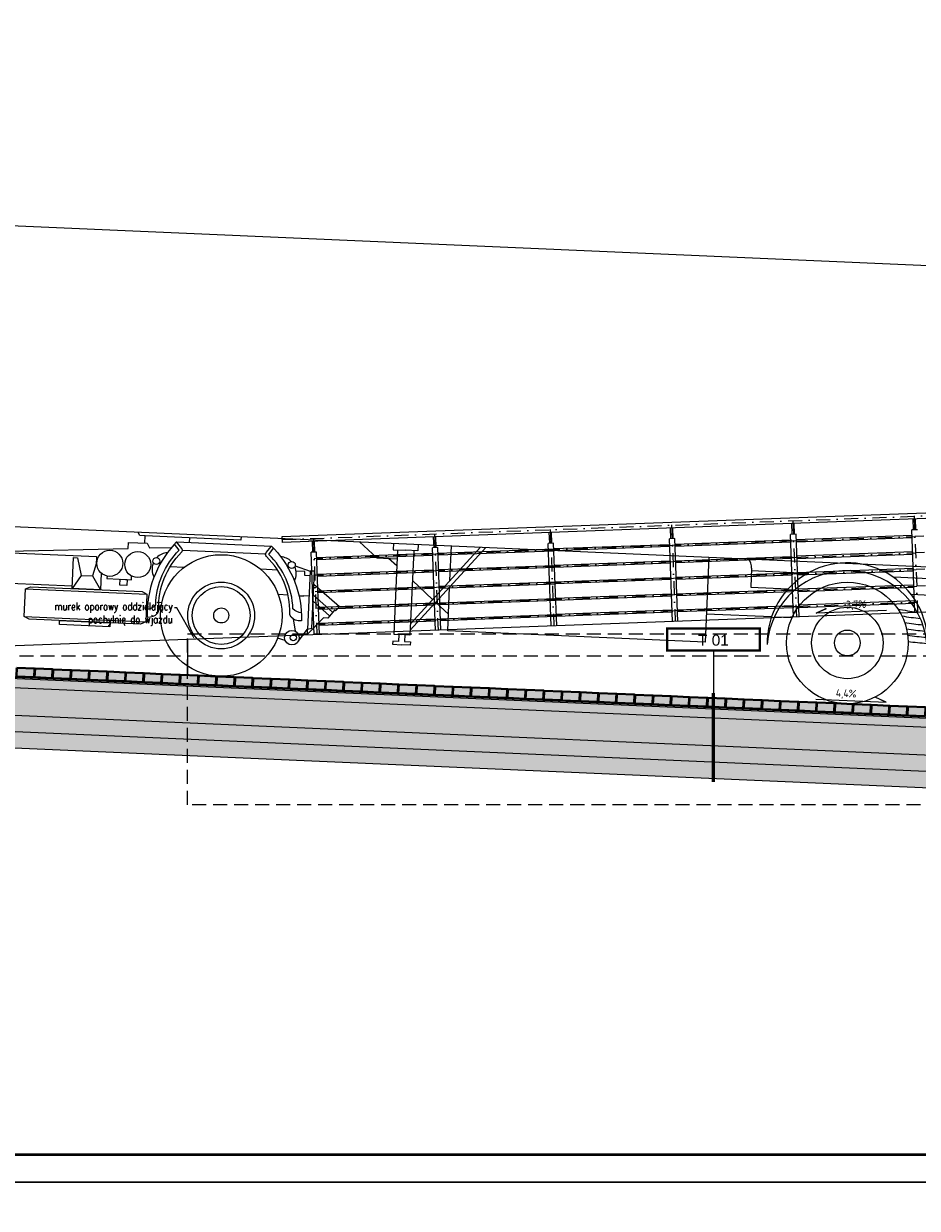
# Model space of a CAD drawing. Header units: millimetres. Extents: x 16720 to 74016, y 25810 to 81213.
# Tile 151 of 256: x 30939 to 31749, y 41712 to 42786. Entities that reach past the tile are written whole.
import ezdxf
from ezdxf import colors
from ezdxf.entities.mleader import LeaderData, LeaderLine
from ezdxf.enums import TextEntityAlignment as Align
from ezdxf.math import Vec2, Vec3

# ---------------------------------------------------------------- set-up
doc = ezdxf.new("R2010")
doc.units = ezdxf.units.MM
for name, pattern in [('2', [1, 0.5, -0.5]), ('DASHDOTX2', [50.8, 25.4, -12.7, 0, -12.7]), ('DASHED2', [9.525, 6.35, -3.175]), ('HIDDENX2', [19.05, 12.7, -6.35])]:
    doc.linetypes.add(name, pattern=pattern)
for name, color, linetype, lineweight in [('_GRUBE', 7, 'Continuous', 40), ('_HATCH', 157, 'Continuous', 5), ('_IZOLACJA', 40, 'DASHED2', 9), ('_IZOLACJA obrys', 30, 'Continuous', 5), ('_L OPISY', 110, 'Continuous', 9), ('_OPISY', 110, 'Continuous', 9), ('_OŚ', 165, 'DASHDOTX2', 9), ('_PRZERYWANE', 252, 'HIDDENX2', 9), ('_RAMKA', 212, 'Continuous', 9), ('_WIDOKOWE', 252, 'Continuous', 9), ('_WYMIAR', 151, 'Continuous', 9), ('_WYPOSAŻENIE', 157, 'Continuous', 5), ('_ZIEMIA', 98, 'Continuous', 35), ('_ŚREDNIE', 90, 'Continuous', 25)]:
    doc.layers.add(name, color=color, linetype=linetype, lineweight=lineweight)
doc.styles.add('_PRZEKRÓJ 12', font='ARIALNB.TTF', dxfattribs={"height": 12})
doc.styles.add('ISO', font='isocp.shx')
doc.styles.add('POL', font='arial.ttf', dxfattribs={"height": 10})
doc.styles.add('ROMANS', font='romans.shx', dxfattribs={"width": 0.8, "height": 17})

# ---------------------------------------------------------------- blocks, each defined once
blk = doc.blocks.new('tir z naczepą bok')
at = {"layer": '_WYPOSAŻENIE'}
for p, q in [((110.9, 400), (1472.9, 400)), ((110.9, 127.3), (1472.9, 127.3)), ((455.7, 113.4), (439.4, 127.3)), ((470.4, 127.3), (470.4, 121.5)), ((470.4, 121.5), (481.5, 121.5)), ((474.2, 121.5), (474.2, 44.9)), ((492.7, 121.5), (481.5, 121.5)), ((488.9, 55.1), (549.2, 127.3)), ((488.9, 49.2), (554.1, 127.3)), ((488.9, 121.5), (488.9, 44.9)), ((492.7, 127.3), (492.7, 121.5)), ((522.9, 95.8), (522.9, 127.3)), ((756.5, 127.3), (756.5, 50.2)), ((795.6, 118.9), (795.6, 101.7)), ((455.7, 113.4), (474.2, 113.4)), ((474.2, 106.9), (466.5, 113.4)), ((846.3, 116.5), (795.6, 116.5)), ((1001.8, 116.5), (924.4, 116.5)), ((281.3, 96.9), (268.9, 97.1)), ((366.6, 98.3), (351.1, 98.6)), ((795.6, 101.7), (829.5, 101.7)), ((941.2, 101.7), (985, 101.7)), ((508, 78), (488.9, 94.3)), ((522.9, 50.2), (522.9, 89.9)), ((377, 76.2), (368.1, 76.4)), ((386.8, 76.1), (391.1, 76.1)), ((396, 76.1), (391.1, 76.1)), ((522.9, 65.2), (510.9, 75.5)), ((815.6, 75.7), (756.5, 75.7)), ((834.2, 75.7), (818.2, 75.7)), ((138.9, 71.3), (249.1, 71.3)), ((138.9, 46.4), (249.1, 46.4)), ((387.9, 34.6), (396, 46.1)), ((474.2, 44.9), (481.5, 44.9)), ((478.9, 44.9), (478.9, 38.7)), ((488.9, 44.9), (481.5, 44.9)), ((484.2, 44.9), (484.2, 38.7)), ((756.5, 50.2), (522.9, 50.2)), ((376.2, 34.9), (369.2, 36.8)), ((473.5, 38.7), (473.5, 35.8)), ((478.9, 38.7), (473.5, 38.7)), ((473.5, 35.8), (481.5, 35.8)), ((489.6, 35.8), (481.5, 35.8)), ((484.2, 38.7), (489.6, 38.7)), ((489.6, 38.7), (489.6, 35.8))]:
    blk.add_line(p, q, dxfattribs=at)
for points in [[(46.7, 129.8), (50.9, 122.4), (73.9, 118.7), (75.6, 115.8), (122, 115.8), (122, 104.8), (230.2, 112.1), (230.2, 117.5), (247.2, 117.5), (249.6, 113.4), (269.5, 114.7)], [(245.2, 117.5), (245.2, 124.2), (240.4, 124.2), (238.8, 127), (238.8, 127.3)], [(332, 127.3), (332, 124.2), (245.2, 124.2)], [(273.8, 120), (359.9, 120)], [(285.3, 124.2), (285.3, 120)], [(276.6, 112.6), (272, 117.8)], [(279.5, 112.8), (355, 112.8)], [(357.8, 112.3), (361.9, 118)], [(181.1, 75.7), (124.8, 75.7), (124.8, 103.4), (201.8, 103.4), (201.8, 95.8)], [(206.9, 88.6), (206.9, 73.6), (181.1, 73.6), (181.1, 101.6), (184.6, 101.6)], [(184.6, 101.6), (188.8, 85.8), (181.1, 73.6)], [(202.3, 97.7), (199.1, 85.8), (206.9, 73.6)], [(382.2, 103), (395.9, 98.9)], [(395.9, 94.5), (391.2, 94.5), (391.2, 98.2), (383.2, 98.2)], [(399.8, 87), (423.8, 67.9), (420.4, 63.7), (419.5, 64.5), (413.7, 57), (410, 57), (396, 41.7), (396, 46.1), (399.8, 47.1), (399.8, 98.9), (395.9, 98.9), (396, 46.1)], [(212.2, 86.2), (212.2, 83.9), (234.4, 83.9), (234.4, 87.3)], [(188.8, 85.8), (199.1, 85.8)], [(417.9, 62.4), (399.8, 77.2)], [(260.2, 64.6), (262.9, 64.6)], [(415.2, 59.1), (399.8, 71.6)], [(250.2, 62.6), (249.1, 62.6)], [(382.5, 54.8), (384.7, 43.9)]]:
    blk.add_lwpolyline(points, dxfattribs=at)
for points in [[(278.8, 114.3), (273.8, 120), (271.6, 117.3, 0.19649), (250.3, 50.7), (253.3, 51.1, 0.286883), (260.5, 56.7), (260.4, 57.9, -0.209787), (278.8, 110.8, 0.392745), (278.8, 114.3, -1.878713)], [(355.5, 113.9), (359.9, 120), (362.4, 117.6, -0.19649), (390.1, 53.4), (387, 53.4, -0.286883), (379.3, 58.4), (379.3, 59.5, 0.209787), (355.8, 110.3, -0.392745), (355.5, 113.9, 1.878713)], [(250, 58, 0.194822), (257.4, 62.2), (257.4, 62.2, -0.192826), (276.6, 112.6)], [(389.7, 60.6, -0.194822), (381.9, 64.1), (381.9, 64.1, 0.192826), (357.8, 112.3)]]:
    blk.add_lwpolyline(points, format="xyb", dxfattribs=at)
for points in [[(224.3, 83.9), (230.6, 83.9), (230.6, 78.5), (224.3, 78.5)], [(143.4, 73.6), (244.5, 73.6), (249.1, 71.3), (249.1, 46.4), (244.5, 44.1), (143.4, 44.1), (138.9, 46.4), (138.9, 71.3)], [(171, 44.1), (216.9, 44.1), (216.9, 40.5), (171, 40.5)]]:
    blk.add_lwpolyline(points, close=True, dxfattribs=at)
for centre, radius in [((214.2, 97.9), 11.8), ((239.6, 97.9), 11.8), ((317.2, 55.1), 55.1), ((885.3, 55.1), 55.1), ((256.3, 101.8), 3.19), ((379.1, 103.6), 3.19), ((885.3, 55.1), 32.4), ((317.2, 55.1), 30.3), ((317.2, 55.1), 26.2), ((885.3, 55.1), 11.7), ((317.2, 55.1), 6.81), ((382.1, 37.8), 6.61), ((383.3, 37.8), 2.84)]:
    blk.add_circle(centre, radius, dxfattribs=at)
for centre, radius, start, end in [((783.3, 118.9), 12.3, 360, 42.9351), ((885.3, 55.1), 72.7, 356.3642, 183.6358), ((885.3, 48.1), 72.6, 1.914, 178.0861), ((267.7, 94.9), 15, 97.004, 137.5482), ((368.5, 95.6), 15, 48.1017, 88.6459), ((267.7, 94.9), 15, 159.7817, 210.4921), ((368.5, 95.6), 15, 335.1578, 25.8683), ((964.4, 325.4), 240.1, 261.6839, 265.9122), ((964.4, 325.4), 245.6, 262.7907, 266.7405), ((964.4, 325.4), 251.1, 263.5942, 267.3814), ((964.4, 325.4), 256.6, 264.1755, 267.8692), ((964.4, 325.4), 262.1, 264.5797, 268.2271), ((964.4, 325.4), 267.6, 264.835, 268.4717)]:
    blk.add_arc(centre, radius, start, end, dxfattribs=at)
blk = doc.blocks.new('STRZALKA')
at = {"layer": '_OPISY'}
blk.add_lwpolyline([(0, 36.7), (0, -48.3), (-5.3, -35.6)], dxfattribs=at)
at = {"layer": '_OPISY', "style": '_PRZEKRÓJ 12', "flags": 4}
blk.add_attdef('%', text='', height=12, rotation=90, dxfattribs=at).set_placement((-8.8, 5.5), align=Align.MIDDLE_CENTER)

msp = doc.modelspace()

# ---------------------------------------------------------------- hatches: boundary and pattern name
at = {"layer": '_HATCH'}
h = msp.add_hatch(dxfattribs=at)
h.set_pattern_fill('AR-SAND', color=157, scale=0.08, angle=45)
h.paths.add_polyline_path([(35181.7, 42212.8), (35181.7, 42077.8), (35157.7, 42077.8), (35157.7, 42239.8), (32623.2, 42239.8), (32623.2, 42122.8), (32335.7, 42122.8), (32335.7, 42077.8), (32311.7, 42077.8), (32311.7, 42129.8), (32208.1, 42128.5), (30676.4, 42195.2), (30666.9, 42204.8), (30612.1, 42204.8), (30645.4, 42171.5), (32226.8, 42102.6), (32281.7, 42047.8), (32365.7, 42047.8), (32410.7, 42092.8), (32648.2, 42092.8), (32770.2, 42214.8), (34960.7, 42214.8), (35127.7, 42047.8), (35211.7, 42047.8), (35376.7, 42212.8)])
h = msp.add_hatch(dxfattribs=at)
h.set_pattern_fill('DASH', color=157, scale=0.75, angle=45)
h.paths.add_polyline_path([(32311.3, 42139.8), (32311.2, 42147.8), (32298.2, 42147.6), (32298.3, 42139.6)])
h.paths.add_polyline_path([(32297.8, 42139.6), (32297.7, 42147.6), (32281.7, 42147.4), (32281.8, 42139.4)])
h.paths.add_polyline_path([(32281.3, 42139.4), (32281.2, 42147.4), (32265.2, 42147.2), (32265.3, 42139.2)])
h.paths.add_polyline_path([(32264.8, 42139.2), (32264.7, 42147.2), (32248.7, 42147), (32248.8, 42139)])
h.paths.add_polyline_path([(32248.3, 42139), (32248.2, 42147), (32232.2, 42146.8), (32232.3, 42138.8)])
h.paths.add_polyline_path([(32201.2, 42146.8), (32185.2, 42147.5), (32184.9, 42139.5), (32200.9, 42138.8)])
h.paths.add_polyline_path([(32184.7, 42147.5), (32168.7, 42148.2), (32168.4, 42140.2), (32184.4, 42139.5)])
h.paths.add_polyline_path([(32168.2, 42148.2), (32152.3, 42148.9), (32151.9, 42140.9), (32167.9, 42140.2)])
h.paths.add_polyline_path([(32151.8, 42148.9), (32135.8, 42149.6), (32135.4, 42141.6), (32151.4, 42141)])
h.paths.add_polyline_path([(32135.3, 42149.7), (32119.3, 42150.4), (32118.9, 42142.4), (32134.9, 42141.7)])
h.paths.add_polyline_path([(32118.8, 42150.4), (32102.8, 42151.1), (32102.5, 42143.1), (32118.4, 42142.4)])
h.paths.add_polyline_path([(32102.3, 42151.1), (32086.3, 42151.8), (32086, 42143.8), (32102, 42143.1)])
h.paths.add_polyline_path([(32085.8, 42151.8), (32069.8, 42152.5), (32069.5, 42144.5), (32085.5, 42143.8)])
h.paths.add_polyline_path([(32069.3, 42152.5), (32053.3, 42153.2), (32053, 42145.2), (32069, 42144.5)])
h.paths.add_polyline_path([(32052.9, 42153.3), (32036.9, 42154), (32036.5, 42146), (32052.5, 42145.3)])
h.paths.add_polyline_path([(32036.4, 42154), (32020.4, 42154.7), (32020, 42146.7), (32036, 42146)])
h.paths.add_polyline_path([(32019.9, 42154.7), (32003.9, 42155.4), (32003.5, 42147.4), (32019.5, 42146.7)])
h.paths.add_polyline_path([(32003.4, 42155.4), (31987.4, 42156.1), (31987.1, 42148.1), (32003, 42147.4)])
h.paths.add_polyline_path([(31986.9, 42156.1), (31970.9, 42156.8), (31970.6, 42148.8), (31986.6, 42148.1)])
h.paths.add_polyline_path([(31970.4, 42156.8), (31954.4, 42157.5), (31954.1, 42149.5), (31970.1, 42148.9)])
h.paths.add_polyline_path([(31953.9, 42157.6), (31938, 42158.3), (31937.6, 42150.3), (31953.6, 42149.6)])
h.paths.add_polyline_path([(31937.5, 42158.3), (31921.5, 42159), (31921.1, 42151), (31937.1, 42150.3)])
h.paths.add_polyline_path([(31921, 42159), (31905, 42159.7), (31904.6, 42151.7), (31920.6, 42151)])
h.paths.add_polyline_path([(31904.5, 42159.7), (31888.5, 42160.4), (31888.2, 42152.4), (31904.1, 42151.7)])
h.paths.add_polyline_path([(31888, 42160.4), (31872, 42161.1), (31871.7, 42153.1), (31887.7, 42152.4)])
h.paths.add_polyline_path([(31871.5, 42161.2), (31855.5, 42161.9), (31855.2, 42153.9), (31871.2, 42153.2)])
h.paths.add_polyline_path([(31855, 42161.9), (31839.1, 42162.6), (31838.7, 42154.6), (31854.7, 42153.9)])
h.paths.add_polyline_path([(31838.6, 42162.6), (31822.6, 42163.3), (31822.2, 42155.3), (31838.2, 42154.6)])
h.paths.add_polyline_path([(31822.1, 42163.3), (31806.1, 42164), (31805.7, 42156), (31821.7, 42155.3)])
h.paths.add_polyline_path([(31805.6, 42164), (31789.6, 42164.7), (31789.3, 42156.7), (31805.2, 42156)])
h.paths.add_polyline_path([(31789.1, 42164.7), (31773.1, 42165.4), (31772.8, 42157.4), (31788.8, 42156.8)])
h.paths.add_polyline_path([(31772.6, 42165.5), (31756.6, 42166.2), (31756.3, 42158.2), (31772.3, 42157.5)])
h.paths.add_polyline_path([(31756.1, 42166.2), (31740.1, 42166.9), (31739.8, 42158.9), (31755.8, 42158.2)])
h.paths.add_polyline_path([(31739.6, 42166.9), (31723.7, 42167.6), (31723.3, 42159.6), (31739.3, 42158.9)])
h.paths.add_polyline_path([(31723.2, 42167.6), (31707.2, 42168.3), (31706.8, 42160.3), (31722.8, 42159.6)])
h.paths.add_polyline_path([(31706.7, 42168.3), (31690.7, 42169), (31690.3, 42161), (31706.3, 42160.3)])
h.paths.add_polyline_path([(31690.2, 42169.1), (31674.2, 42169.8), (31673.9, 42161.8), (31689.8, 42161.1)])
h.paths.add_polyline_path([(31673.7, 42169.8), (31657.7, 42170.5), (31657.4, 42162.5), (31673.4, 42161.8)])
h.paths.add_polyline_path([(31657.2, 42170.5), (31641.2, 42171.2), (31640.9, 42163.2), (31656.9, 42162.5)])
h.paths.add_polyline_path([(31640.7, 42171.2), (31624.8, 42171.9), (31624.4, 42163.9), (31640.4, 42163.2)])
h.paths.add_polyline_path([(31624.3, 42171.9), (31608.3, 42172.6), (31607.9, 42164.6), (31623.9, 42163.9)])
h.paths.add_polyline_path([(31607.8, 42172.6), (31591.8, 42173.3), (31591.4, 42165.3), (31607.4, 42164.7)])
h.paths.add_polyline_path([(31591.3, 42173.4), (31575.3, 42174.1), (31575, 42166.1), (31590.9, 42165.4)])
h.paths.add_polyline_path([(31574.8, 42174.1), (31558.8, 42174.8), (31558.5, 42166.8), (31574.5, 42166.1)])
h.paths.add_polyline_path([(31558.3, 42174.8), (31542.3, 42175.5), (31542, 42167.5), (31558, 42166.8)])
h.paths.add_polyline_path([(31541.8, 42175.5), (31525.9, 42176.2), (31525.5, 42168.2), (31541.5, 42167.5)])
h.paths.add_polyline_path([(31525.4, 42176.2), (31509.4, 42176.9), (31509, 42168.9), (31525, 42168.2)])
h.paths.add_polyline_path([(31508.9, 42177), (31492.9, 42177.6), (31492.5, 42169.7), (31508.5, 42169)])
h.paths.add_polyline_path([(31492.4, 42177.7), (31476.4, 42178.4), (31476, 42170.4), (31492, 42169.7)])
h.paths.add_polyline_path([(31475.9, 42178.4), (31459.9, 42179.1), (31459.6, 42171.1), (31475.5, 42170.4)])
h.paths.add_polyline_path([(31459.4, 42179.1), (31443.4, 42179.8), (31443.1, 42171.8), (31459.1, 42171.1)])
h.paths.add_polyline_path([(31442.9, 42179.8), (31426.9, 42180.5), (31426.6, 42172.5), (31442.6, 42171.8)])
h.paths.add_polyline_path([(31426.4, 42180.5), (31410.5, 42181.2), (31410.1, 42173.2), (31426.1, 42172.6)])
h.paths.add_polyline_path([(31410, 42181.3), (31394, 42182), (31393.6, 42174), (31409.6, 42173.3)])
h.paths.add_polyline_path([(31393.5, 42182), (31377.5, 42182.7), (31377.1, 42174.7), (31393.1, 42174)])
h.paths.add_polyline_path([(31377, 42182.7), (31361, 42183.4), (31360.7, 42175.4), (31376.6, 42174.7)])
h.paths.add_polyline_path([(31360.5, 42183.4), (31344.5, 42184.1), (31344.2, 42176.1), (31360.2, 42175.4)])
h.paths.add_polyline_path([(31344, 42184.1), (31328, 42184.8), (31327.7, 42176.8), (31343.7, 42176.1)])
h.paths.add_polyline_path([(31327.5, 42184.9), (31311.6, 42185.5), (31311.2, 42177.6), (31327.2, 42176.9)])
h.paths.add_polyline_path([(31311.1, 42185.6), (31295.1, 42186.3), (31294.7, 42178.3), (31310.7, 42177.6)])
h.paths.add_polyline_path([(31294.6, 42186.3), (31278.6, 42187), (31278.2, 42179), (31294.2, 42178.3)])
h.paths.add_polyline_path([(31278.1, 42187), (31262.1, 42187.7), (31261.8, 42179.7), (31277.7, 42179)])
h.paths.add_polyline_path([(31261.6, 42187.7), (31245.6, 42188.4), (31245.3, 42180.4), (31261.3, 42179.7)])
h.paths.add_polyline_path([(31245.1, 42188.4), (31229.1, 42189.1), (31228.8, 42181.1), (31244.8, 42180.5)])
h.paths.add_polyline_path([(31228.6, 42189.2), (31212.6, 42189.9), (31212.3, 42181.9), (31228.3, 42181.2)])
h.paths.add_polyline_path([(31212.1, 42189.9), (31196.2, 42190.6), (31195.8, 42182.6), (31211.8, 42181.9)])
h.paths.add_polyline_path([(31195.7, 42190.6), (31179.7, 42191.3), (31179.3, 42183.3), (31195.3, 42182.6)])
h.paths.add_polyline_path([(31179.2, 42191.3), (31163.2, 42192), (31162.8, 42184), (31178.8, 42183.3)])
h.paths.add_polyline_path([(31162.7, 42192), (31146.7, 42192.7), (31146.4, 42184.7), (31162.3, 42184)])
h.paths.add_polyline_path([(31146.2, 42192.8), (31130.2, 42193.4), (31129.9, 42185.5), (31145.9, 42184.8)])
h.paths.add_polyline_path([(31129.7, 42193.5), (31113.7, 42194.2), (31113.4, 42186.2), (31129.4, 42185.5)])
h.paths.add_polyline_path([(31113.2, 42194.2), (31097.3, 42194.9), (31096.9, 42186.9), (31112.9, 42186.2)])
h.paths.add_polyline_path([(31096.8, 42194.9), (31080.8, 42195.6), (31080.4, 42187.6), (31096.4, 42186.9)])
h.paths.add_polyline_path([(31080.3, 42195.6), (31064.3, 42196.3), (31063.9, 42188.3), (31079.9, 42187.6)])
h.paths.add_polyline_path([(31063.8, 42196.3), (31047.8, 42197), (31047.5, 42189), (31063.4, 42188.4)])
h.paths.add_polyline_path([(31047.3, 42197.1), (31031.3, 42197.8), (31031, 42189.8), (31047, 42189.1)])
h.paths.add_polyline_path([(31030.8, 42197.8), (31014.8, 42198.5), (31014.5, 42190.5), (31030.5, 42189.8)])
h.paths.add_polyline_path([(31014.3, 42198.5), (30998.4, 42199.2), (30998, 42191.2), (31014, 42190.5)])
h.paths.add_polyline_path([(30997.9, 42199.2), (30981.9, 42199.9), (30981.5, 42191.9), (30997.5, 42191.2)])
h.paths.add_polyline_path([(30981.4, 42199.9), (30965.4, 42200.6), (30965, 42192.6), (30981, 42191.9)])
h.paths.add_polyline_path([(30964.9, 42200.7), (30948.9, 42201.3), (30948.5, 42193.4), (30964.5, 42192.7)])
h.paths.add_polyline_path([(30948.4, 42201.4), (30932.4, 42202.1), (30932.1, 42194.1), (30948, 42193.4)])
h.paths.add_polyline_path([(30931.9, 42202.1), (30915.9, 42202.8), (30915.6, 42194.8), (30931.6, 42194.1)])
h.paths.add_polyline_path([(30915.4, 42202.8), (30899.4, 42203.5), (30899.1, 42195.5), (30915.1, 42194.8)])
h.paths.add_polyline_path([(30898.9, 42203.5), (30883, 42204.2), (30882.6, 42196.2), (30898.6, 42195.5)])
h.paths.add_polyline_path([(30882.5, 42204.2), (30866.5, 42204.9), (30866.1, 42196.9), (30882.1, 42196.3)])
h.paths.add_polyline_path([(30866, 42205), (30850, 42205.7), (30849.6, 42197.7), (30865.6, 42197)])
h.paths.add_polyline_path([(30849.5, 42205.7), (30833.5, 42206.4), (30833.2, 42198.4), (30849.1, 42197.7)])
h.paths.add_polyline_path([(30816.5, 42207.1), (30800.5, 42207.8), (30800.2, 42199.8), (30816.2, 42199.1)])
h.paths.add_polyline_path([(30833, 42206.4), (30817, 42207.1), (30816.7, 42199.1), (30832.7, 42198.4)])
h.paths.add_polyline_path([(30800, 42207.8), (30784.1, 42208.5), (30783.7, 42200.5), (30799.7, 42199.8)])
h.paths.add_polyline_path([(30783.6, 42208.6), (30767.6, 42209.2), (30767.2, 42201.3), (30783.2, 42200.6)])
h.paths.add_polyline_path([(30767.1, 42209.3), (30751.1, 42210), (30750.7, 42202), (30766.7, 42201.3)])
h.paths.add_polyline_path([(30750.6, 42210), (30734.6, 42210.7), (30734.3, 42202.7), (30750.2, 42202)])
h.paths.add_polyline_path([(30734.1, 42210.7), (30718.1, 42211.4), (30717.8, 42203.4), (30733.8, 42202.7)])
h.paths.add_polyline_path([(30717.6, 42211.4), (30701.6, 42212.1), (30701.3, 42204.1), (30717.3, 42203.4)])
h.paths.add_polyline_path([(30686.8, 42204.8), (30687, 42204.8), (30700.8, 42204.2), (30701.1, 42212.1), (30687.2, 42212.8), (30685.1, 42212.8), (30684.8, 42204.8)])
h.paths.add_polyline_path([(32231.7, 42138.8), (32231.8, 42138.8), (32231.7, 42146.8), (32215.7, 42146.6), (32215.8, 42138.6)])
h.paths.add_polyline_path([(32201.7, 42138.8), (32208.3, 42138.5), (32215.3, 42138.6), (32215.2, 42146.6), (32208.4, 42146.5), (32201.7, 42146.8), (32201.4, 42138.8)])
h = msp.add_hatch(dxfattribs=at)
h.set_pattern_fill('GRAVEL', color=157, scale=0.4, angle=45)
h.paths.add_polyline_path([(32258.4, 42071.1), (32242.7, 42086.8), (30638.9, 42156.8), (30590.9, 42204.8), (30569.7, 42204.8), (30632.4, 42142.1)])
h = msp.add_hatch(dxfattribs=at)
h.set_pattern_fill('GRAVEL', color=157, scale=0.2, angle=45)
h.set_pattern_definition([(273.0127875, (1757.36776, 8414.97782), (3.5921024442, -61.0657416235), [0.6834429, -67.6609673]), (229.969741, (1757.40369, 8414.29532), (39.513126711, 46.6973320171), [1.17280944, -116.1080978]), (177.5104471, (1756.64934, 8413.3973), (75.4341514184, -3.5921024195), [0.82696304, -81.8694456]), (312.273689, (1756.14645, 8411.09835), (-68.2499465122, 75.4341514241), [1.06800904, -105.73287485]), (337.8336542, (1756.86487, 8410.3081), (-61.0657416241, 25.1447171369), [1.0472674, -103.6796155]), (42.273689, (1757.83474, 8409.91296), (-75.4341514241, -68.2499465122), [1.06800904, -105.73287485]), (82.69424047, (1758.625, 8410.63138), (-10.7763073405, -82.61835631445), [1.4123873, -139.82623063]), (117.25532837, (1758.8046, 8412.0323), (-53.8815367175, 104.170971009), [1.33343904, -132.0105132]), (166.4295656, (1758.19395, 8413.2177), (-75.4341514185, 17.9605122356), [1.071626, -106.0910914]), (220.2363583, (1757.15224, 8413.46914), (43.1052293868, 35.9210244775), [1.22342656, -59.9478739]), (267.3974378, (1756.21829, 8412.67888), (-3.59210244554, -82.61835631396), [1.58215584, -156.633545]), (183.8140748, (1759.73855, 8414.6186), (-46.69733183, -3.592102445), [0.5400091, -53.46113165]), (216.4692344, (1759.19974, 8414.5827), (53.8815367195, 39.5131269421), [1.02736396, -101.709278]), (270, (1758.3736, 8413.972), (3.59210245, -3.59210245), [0.7184187, -6.4657862]), (248.1985905, (1757.69105, 8414.15164), (10.776307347, 25.144717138), [0.38688264, -38.30124474]), (336.8014095, (1757.5474, 8413.7924), (-14.368409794, 7.184204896), [0.54713124, -26.809506]), (75.9637565, (1758.0503, 8413.5769), (3.592102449, 17.960512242), [0.8886393, -28.7325963]), (206.565051, (1758.2658, 8414.439), (10.776307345, 3.59210245), [0.6425743, -15.42179623]), (61.3895403, (1755.46395, 8411.709), (25.144717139, 46.6973318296), [0.900176, -89.11765335]), (115.3461759, (1755.895, 8412.49927), (25.1447171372, -53.8815367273), [0.7551979, -74.76443136]), (338.1985905, (1757.5474, 8415.1574), (-25.144717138, 10.776307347), [0.7737602, -37.9143672]), (28.6104597, (1758.2658, 8414.87006), (-46.6973318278, -25.1447171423), [0.900176, -89.11765335]), (24.4439548, (1757.69105, 8409.4819), (-25.144717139, -10.776307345), [0.8680704, -42.5354686]), (339.7751406, (1758.4813, 8409.8411), (-57.4736391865, 21.5526146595), [0.72734424, -72.00718676]), (111.8014095, (1761.1754, 8411.60125), (-10.776307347, 25.144717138), [0.7737602, -37.9143672]), (62.35402464, (1760.88802, 8412.31967), (-32.328922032, -61.0657416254), [0.8515655, -84.30475196]), (114.4439548, (1759.41526, 8409.8411), (10.776307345, -25.144717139), [0.4340352, -42.9695038]), (146.3099325, (1760.9599, 8411.3857), (-17.960512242, 10.776307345), [0.2590292, -25.64398993]), (210.9637565, (1760.7443, 8411.5294), (14.368409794, 7.184204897), [1.0472674, -19.8981092]), (231.00900596, (1759.84632, 8410.9906), (32.3289220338, 39.5131269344), [0.970534, -96.0827297]), (348.6900675, (1758.3736, 8413.2536), (-10.776307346, 3.592102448), [0.73264776, -17.5835527]), (38.1572266, (1759.09197, 8413.10993), (68.2499465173, 53.88153673), [1.2791135, -126.63201813]), (105.9453959, (1760.09776, 8413.9002), (10.7763073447, -39.513126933), [0.5230165, -51.77878464]), (135, (1759.954, 8414.403), (-7.1842049, 1e-15), [0.3048, -4.7752]), (165.2564372, (1759.6667, 8411.0265), (39.513126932, -10.776307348), [0.7057339, -69.86788155]), (93.0127875, (1758.9842, 8411.2061), (-3.592102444, 61.0657416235), [1.36688576, -66.9775244]), (45, (1758.9124, 8412.571), (1e-15, 7.1842049), [1.3208, -3.7592]), (10.3048465, (1759.8463, 8413.50506), (61.0657416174, 10.7763073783), [0.8032191, -79.51863345]), (299.0546041, (1760.6366, 8413.64874), (10.776307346, -17.960512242), [0.73965816, -36.2433001]), (252.64597536, (1760.99579, 8413.00217), (-32.3289220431, -104.1709710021), [1.2042902, -119.22492885]), (220.42607874, (1760.63658, 8411.8527), (-50.289434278, -43.1052293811), [1.2740589, -126.1316929])])
h.paths.add_polyline_path([(32226.8, 42102.6), (30645.4, 42171.5), (30612.1, 42204.8), (30590.9, 42204.8), (30638.9, 42156.8), (32242.7, 42086.8)])
h = msp.add_hatch(dxfattribs=at)
h.set_pattern_fill('AR-CONC', color=157, scale=0.05, angle=45)
h.paths.add_polyline_path([(32208.3, 42138.5), (32200.9, 42138.8), (32184.9, 42139.5), (32184.4, 42139.5), (32168.4, 42140.2), (32167.9, 42140.2), (32151.9, 42140.9), (32151.4, 42141), (32135.4, 42141.6), (32134.9, 42141.7), (32118.9, 42142.4), (32118.4, 42142.4), (32102.5, 42143.1), (32102, 42143.1), (32086, 42143.8), (32085.5, 42143.8), (32069.5, 42144.5), (32069, 42144.5), (32053, 42145.2), (32052.5, 42145.3), (32036.5, 42146), (32036, 42146), (32020, 42146.7), (32019.5, 42146.7), (32003.5, 42147.4), (32003, 42147.4), (31987.1, 42148.1), (31986.6, 42148.1), (31970.6, 42148.8), (31970.1, 42148.9), (31954.1, 42149.5), (31953.6, 42149.6), (31937.6, 42150.3), (31937.1, 42150.3), (31921.1, 42151), (31920.6, 42151), (31904.6, 42151.7), (31904.1, 42151.7), (31888.2, 42152.4), (31887.7, 42152.4), (31871.7, 42153.1), (31871.2, 42153.2), (31855.2, 42153.9), (31854.7, 42153.9), (31838.7, 42154.6), (31838.2, 42154.6), (31822.2, 42155.3), (31821.7, 42155.3), (31805.7, 42156), (31805.2, 42156), (31789.3, 42156.7), (31788.8, 42156.8), (31772.8, 42157.4), (31772.3, 42157.5), (31756.3, 42158.2), (31755.8, 42158.2), (31739.8, 42158.9), (31739.3, 42158.9), (31723.3, 42159.6), (31722.8, 42159.6), (31706.8, 42160.3), (31706.3, 42160.3), (31690.3, 42161), (31689.8, 42161.1), (31673.9, 42161.8), (31673.4, 42161.8), (31657.4, 42162.5), (31656.9, 42162.5), (31640.9, 42163.2), (31640.4, 42163.2), (31624.4, 42163.9), (31623.9, 42163.9), (31607.9, 42164.6), (31607.4, 42164.7), (31591.4, 42165.3), (31590.9, 42165.4), (31575, 42166.1), (31574.5, 42166.1), (31558.5, 42166.8), (31558, 42166.8), (31542, 42167.5), (31541.5, 42167.5), (31525.5, 42168.2), (31525, 42168.2), (31509, 42168.9), (31508.5, 42169), (31492.5, 42169.7), (31492, 42169.7), (31476, 42170.4), (31475.5, 42170.4), (31459.6, 42171.1), (31459.1, 42171.1), (31443.1, 42171.8), (31442.6, 42171.8), (31426.6, 42172.5), (31426.1, 42172.6), (31410.1, 42173.2), (31409.6, 42173.3), (31393.6, 42174), (31393.1, 42174), (31377.1, 42174.7), (31376.6, 42174.7), (31360.7, 42175.4), (31360.2, 42175.4), (31344.2, 42176.1), (31343.7, 42176.1), (31327.7, 42176.8), (31327.2, 42176.9), (31311.2, 42177.6), (31310.7, 42177.6), (31294.7, 42178.3), (31294.2, 42178.3), (31278.2, 42179), (31277.7, 42179), (31261.8, 42179.7), (31261.3, 42179.7), (31245.3, 42180.4), (31244.8, 42180.5), (31228.8, 42181.1), (31228.3, 42181.2), (31212.3, 42181.9), (31211.8, 42181.9), (31195.8, 42182.6), (31195.3, 42182.6), (31179.3, 42183.3), (31178.8, 42183.3), (31162.8, 42184), (31162.3, 42184), (31146.4, 42184.7), (31145.9, 42184.8), (31129.9, 42185.5), (31129.4, 42185.5), (31113.4, 42186.2), (31112.9, 42186.2), (31096.9, 42186.9), (31096.4, 42186.9), (31080.4, 42187.6), (31079.9, 42187.6), (31063.9, 42188.3), (31063.4, 42188.4), (31047.5, 42189), (31047, 42189.1), (31031, 42189.8), (31030.5, 42189.8), (31014.5, 42190.5), (31014, 42190.5), (30998, 42191.2), (30997.5, 42191.2), (30981.5, 42191.9), (30981, 42191.9), (30965, 42192.6), (30964.5, 42192.7), (30948.5, 42193.4), (30948, 42193.4), (30932.1, 42194.1), (30931.6, 42194.1), (30915.6, 42194.8), (30915.1, 42194.8), (30899.1, 42195.5), (30898.6, 42195.5), (30882.6, 42196.2), (30882.1, 42196.3), (30866.1, 42196.9), (30865.6, 42197), (30849.6, 42197.7), (30849.1, 42197.7), (30833.2, 42198.4), (30832.7, 42198.4), (30816.7, 42199.1), (30816.2, 42199.1), (30800.2, 42199.8), (30799.7, 42199.8), (30783.7, 42200.5), (30783.2, 42200.6), (30767.2, 42201.3), (30766.7, 42201.3), (30750.7, 42202), (30750.2, 42202), (30734.3, 42202.7), (30733.8, 42202.7), (30717.8, 42203.4), (30717.3, 42203.4), (30701.3, 42204.1), (30700.8, 42204.2), (30686.8, 42204.8), (30684.8, 42204.8), (30666.9, 42204.8), (30676.4, 42195.2), (32208.1, 42128.5)])
h.paths.add_polyline_path([(32311.3, 42139.8), (32298.3, 42139.6), (32297.8, 42139.6), (32281.8, 42139.4), (32281.3, 42139.4), (32265.3, 42139.2), (32264.8, 42139.2), (32248.8, 42139), (32248.3, 42139), (32232.3, 42138.8), (32208.3, 42138.5), (32208.1, 42128.5), (32311.7, 42129.8), (32311.7, 42139.8)])

# ---------------------------------------------------------------- linework, layer by layer
at = {"layer": '_GRUBE'}
for points in [[(30932.4, 42202.1), (30948.4, 42201.4), (30948, 42193.4), (30932.1, 42194.1)], [(30948.9, 42201.3), (30964.9, 42200.7), (30964.5, 42192.7), (30948.5, 42193.4)], [(30965.4, 42200.6), (30981.4, 42199.9), (30981, 42191.9), (30965, 42192.6)], [(30981.9, 42199.9), (30997.9, 42199.2), (30997.5, 42191.2), (30981.5, 42191.9)], [(30998.4, 42199.2), (31014.3, 42198.5), (31014, 42190.5), (30998, 42191.2)], [(31014.8, 42198.5), (31030.8, 42197.8), (31030.5, 42189.8), (31014.5, 42190.5)], [(31031.3, 42197.8), (31047.3, 42197.1), (31047, 42189.1), (31031, 42189.8)], [(31047.8, 42197), (31063.8, 42196.3), (31063.4, 42188.4), (31047.5, 42189)], [(31064.3, 42196.3), (31080.3, 42195.6), (31079.9, 42187.6), (31063.9, 42188.3)], [(31080.8, 42195.6), (31096.8, 42194.9), (31096.4, 42186.9), (31080.4, 42187.6)], [(31097.3, 42194.9), (31113.2, 42194.2), (31112.9, 42186.2), (31096.9, 42186.9)], [(31113.7, 42194.2), (31129.7, 42193.5), (31129.4, 42185.5), (31113.4, 42186.2)], [(31130.2, 42193.4), (31146.2, 42192.8), (31145.9, 42184.8), (31129.9, 42185.5)], [(31146.7, 42192.7), (31162.7, 42192), (31162.3, 42184), (31146.4, 42184.7)], [(31163.2, 42192), (31179.2, 42191.3), (31178.8, 42183.3), (31162.8, 42184)], [(31179.7, 42191.3), (31195.7, 42190.6), (31195.3, 42182.6), (31179.3, 42183.3)], [(31196.2, 42190.6), (31212.1, 42189.9), (31211.8, 42181.9), (31195.8, 42182.6)], [(31212.6, 42189.9), (31228.6, 42189.2), (31228.3, 42181.2), (31212.3, 42181.9)], [(31229.1, 42189.1), (31245.1, 42188.4), (31244.8, 42180.5), (31228.8, 42181.1)], [(31245.6, 42188.4), (31261.6, 42187.7), (31261.3, 42179.7), (31245.3, 42180.4)], [(31262.1, 42187.7), (31278.1, 42187), (31277.7, 42179), (31261.8, 42179.7)], [(31278.6, 42187), (31294.6, 42186.3), (31294.2, 42178.3), (31278.2, 42179)], [(31295.1, 42186.3), (31311.1, 42185.6), (31310.7, 42177.6), (31294.7, 42178.3)], [(31311.6, 42185.5), (31327.5, 42184.9), (31327.2, 42176.9), (31311.2, 42177.6)], [(31328, 42184.8), (31344, 42184.1), (31343.7, 42176.1), (31327.7, 42176.8)], [(31344.5, 42184.1), (31360.5, 42183.4), (31360.2, 42175.4), (31344.2, 42176.1)], [(31361, 42183.4), (31377, 42182.7), (31376.6, 42174.7), (31360.7, 42175.4)], [(31377.5, 42182.7), (31393.5, 42182), (31393.1, 42174), (31377.1, 42174.7)], [(31394, 42182), (31410, 42181.3), (31409.6, 42173.3), (31393.6, 42174)], [(31410.5, 42181.2), (31426.4, 42180.5), (31426.1, 42172.6), (31410.1, 42173.2)], [(31426.9, 42180.5), (31442.9, 42179.8), (31442.6, 42171.8), (31426.6, 42172.5)], [(31443.4, 42179.8), (31459.4, 42179.1), (31459.1, 42171.1), (31443.1, 42171.8)], [(31459.9, 42179.1), (31475.9, 42178.4), (31475.5, 42170.4), (31459.6, 42171.1)], [(31476.4, 42178.4), (31492.4, 42177.7), (31492, 42169.7), (31476, 42170.4)], [(31492.9, 42177.6), (31508.9, 42177), (31508.5, 42169), (31492.5, 42169.7)], [(31509.4, 42176.9), (31525.4, 42176.2), (31525, 42168.2), (31509, 42168.9)], [(31525.9, 42176.2), (31541.8, 42175.5), (31541.5, 42167.5), (31525.5, 42168.2)], [(31542.3, 42175.5), (31558.3, 42174.8), (31558, 42166.8), (31542, 42167.5)], [(31558.8, 42174.8), (31574.8, 42174.1), (31574.5, 42166.1), (31558.5, 42166.8)], [(31575.3, 42174.1), (31591.3, 42173.4), (31590.9, 42165.4), (31575, 42166.1)], [(31591.8, 42173.3), (31607.8, 42172.6), (31607.4, 42164.7), (31591.4, 42165.3)], [(31608.3, 42172.6), (31624.3, 42171.9), (31623.9, 42163.9), (31607.9, 42164.6)], [(31624.8, 42171.9), (31640.7, 42171.2), (31640.4, 42163.2), (31624.4, 42163.9)], [(31641.2, 42171.2), (31657.2, 42170.5), (31656.9, 42162.5), (31640.9, 42163.2)], [(31657.7, 42170.5), (31673.7, 42169.8), (31673.4, 42161.8), (31657.4, 42162.5)], [(31674.2, 42169.8), (31690.2, 42169.1), (31689.8, 42161.1), (31673.9, 42161.8)], [(31690.7, 42169), (31706.7, 42168.3), (31706.3, 42160.3), (31690.3, 42161)], [(31707.2, 42168.3), (31723.2, 42167.6), (31722.8, 42159.6), (31706.8, 42160.3)], [(31723.7, 42167.6), (31739.6, 42166.9), (31739.3, 42158.9), (31723.3, 42159.6)], [(31740.1, 42166.9), (31756.1, 42166.2), (31755.8, 42158.2), (31739.8, 42158.9)]]:
    msp.add_lwpolyline(points, close=True, dxfattribs=at)
at = {"layer": '_IZOLACJA', "linetype": '2', "ltscale": 10, "const_width": 0.5}
msp.add_lwpolyline([(30684.1, 42212.8), (30683.8, 42203.9), (32208.3, 42137.5), (32309.7, 42138.7)], dxfattribs=at)
at = {"layer": '_IZOLACJA obrys'}
msp.add_lwpolyline([(32309.7, 42137.7), (32208.2, 42136.5), (30682.7, 42202.9), (30683.1, 42212.8)], dxfattribs=at)
at = {"layer": '_OPISY', "ltscale": 0.2, "const_width": 1}
for points in [[(31666.3, 42255.9), (31656.8, 42251.6)], [(31711.2, 42175.1), (31720.5, 42170.7)]]:
    msp.add_lwpolyline(points, dxfattribs=at)
at = {"layer": '_OPISY', "const_width": 2}
msp.add_lwpolyline([(31521.9, 42237.7), (31605.9, 42237.7), (31605.9, 42217.6), (31521.9, 42217.6)], close=True, dxfattribs=at)
at = {"layer": '_OPISY'}
msp.add_lwpolyline([(31563.9, 42217.6), (31563.9, 42179.3)], dxfattribs=at)
at = {"layer": '_OPISY', "const_width": 3}
msp.add_lwpolyline([(31563.9, 42179.3), (31563.9, 42098.4)], dxfattribs=at)
at = {"layer": '_OŚ', "ltscale": 0.5}
for p, q in [((31172.8, 42318.2), (32260.2, 42358.4)), ((31745.8, 42339.6), (31749, 42252.2)), ((31416, 42327.4), (31419.3, 42240)), ((31526, 42331.5), (31529.2, 42244)), ((31635.9, 42335.5), (31639.1, 42248.1)), ((31201.2, 42319.3), (31204.4, 42231.9)), ((31311.1, 42323.4), (31314.3, 42235.9)), ((31636.6, 42317), (31526.6, 42313)), ((31636.6, 42317), (31746.5, 42321.1)), ((31856.4, 42325.2), (31746.5, 42321.1)), ((31421.7, 42308.9), (31311.8, 42304.9)), ((31526.6, 42313), (31416.7, 42308.9)), ((31637.1, 42302.1), (31747, 42306.1)), ((31857, 42310.2), (31747, 42306.1)), ((31311.8, 42304.9), (31201.9, 42300.8)), ((31527.2, 42298), (31417.3, 42293.9)), ((31637.1, 42302.1), (31527.2, 42298)), ((31857.5, 42295.2), (31747.6, 42291.1)), ((31312.3, 42289.9), (31202.4, 42285.8)), ((31422.3, 42293.9), (31312.3, 42289.9)), ((31637.7, 42287.1), (31527.7, 42283)), ((31637.7, 42287.1), (31747.6, 42291.1)), ((31312.9, 42274.9), (31203, 42270.8)), ((31422.8, 42278.9), (31312.9, 42274.9)), ((31527.7, 42283), (31417.8, 42278.9)), ((31638.2, 42272.1), (31748.1, 42276.1)), ((31858.1, 42280.2), (31748.1, 42276.1)), ((31423.4, 42264), (31313.4, 42259.9)), ((31528.3, 42268), (31418.4, 42264)), ((31638.2, 42272.1), (31528.3, 42268)), ((31313.4, 42259.9), (31203.5, 42255.8)), ((31528.8, 42253.5), (31418.9, 42249.5)), ((31638.8, 42257.6), (31528.8, 42253.5)), ((31638.8, 42257.6), (31748.7, 42261.6)), ((31314, 42245.4), (31204.1, 42241.3)), ((31423.9, 42249.5), (31314, 42245.4))]:
    msp.add_line(p, q, dxfattribs=at)
at = {"layer": '_PRZERYWANE'}
for p, q in [((31087.2, 42232.8), (32311.7, 42232.8)), ((31087.2, 42196.8), (31087.2, 42232.8)), ((31087.2, 42077.8), (31087.2, 42196.8)), ((32151.7, 42077.8), (31087.2, 42077.8))]:
    msp.add_line(p, q, dxfattribs=at)
at = {"layer": '_RAMKA'}
for points in [[(30392.4, 43835.8), (36042.4, 43835.8), (36042.4, 41735.8), (30392.4, 41735.8)], [(30171.7, 41735.8), (36671.7, 41735.8), (36671.7, 37535.8), (30171.7, 37535.8)]]:
    msp.add_lwpolyline(points, close=True, dxfattribs=at)
at = {"layer": '_RAMKA', "const_width": 2.5}
msp.add_lwpolyline([(30417.4, 43810.8), (36017.4, 43810.8), (36017.4, 41760.8), (30492.4, 41760.8), (30492.4, 43220.8), (30417.4, 43220.8)], close=True, dxfattribs=at)
at = {"layer": '_WIDOKOWE'}
for p, q in [((32260.2, 42360.9), (31172.7, 42320.7)), ((32260.2, 42355.9), (31172.9, 42315.7)), ((31525.4, 42318.9), (31525, 42328.9)), ((31527.4, 42319), (31527, 42329)), ((31635.3, 42323), (31635, 42333)), ((31637.3, 42323.1), (31637, 42333.1)), ((31745.3, 42327.1), (31744.9, 42337.1)), ((31747.3, 42327.1), (31746.9, 42337.1)), ((31172.7, 42320.7), (31172.9, 42315.7)), ((31200.6, 42306.8), (31200.3, 42316.8)), ((31202.6, 42306.8), (31202.3, 42316.8)), ((31310.6, 42310.8), (31310.2, 42320.8)), ((31312.6, 42310.9), (31312.2, 42320.9)), ((31415.5, 42314.9), (31415.1, 42324.9)), ((31417.5, 42315), (31417.1, 42325)), ((31528.9, 42319.1), (31523.9, 42318.9)), ((31526.7, 42243.9), (31523.9, 42318.9)), ((31531.7, 42244.1), (31528.9, 42319.1)), ((31638.8, 42323.1), (31633.8, 42322.9)), ((31636.6, 42248), (31633.8, 42322.9)), ((31641.6, 42248.2), (31638.8, 42323.1)), ((31748.8, 42327.2), (31743.8, 42327)), ((31746.5, 42252.1), (31743.8, 42327)), ((31204.1, 42306.9), (31199.1, 42306.7)), ((31201.9, 42231.8), (31199.1, 42306.7)), ((31206.9, 42231.9), (31204.1, 42306.9)), ((31314.1, 42311), (31309.1, 42310.8)), ((31311.8, 42235.8), (31309.1, 42310.8)), ((31316.8, 42236), (31314.1, 42311)), ((31419, 42315), (31414, 42314.8)), ((31416.8, 42239.9), (31414, 42314.8)), ((31421.8, 42240.1), (31419, 42315)), ((32311.7, 42272.8), (30687.2, 42212.8)), ((31087.2, 42227.5), (31087.2, 42195.3))]:
    msp.add_line(p, q, dxfattribs=at)
for points in [[(31634, 42318), (31634.1, 42316), (31529.2, 42312.1), (31529.1, 42314.1)], [(31639, 42318.1), (31639.1, 42316.1), (31744, 42320), (31743.9, 42322)], [(31309.2, 42305.8), (31309.3, 42303.8), (31204.4, 42299.9), (31204.3, 42301.9)], [(31419.2, 42309.8), (31419.2, 42307.8), (31314.3, 42304), (31314.2, 42306)], [(31524.1, 42313.9), (31524.2, 42311.9), (31419.2, 42308), (31419.2, 42310)], [(31639.6, 42303.1), (31639.6, 42301.1), (31744.6, 42305), (31744.5, 42307)], [(31524.7, 42298.9), (31524.7, 42296.9), (31419.8, 42293), (31419.7, 42295)], [(31634.6, 42303), (31634.7, 42301), (31529.7, 42297.1), (31529.6, 42299.1)], [(31309.8, 42290.8), (31309.9, 42288.8), (31204.9, 42284.9), (31204.9, 42286.9)], [(31419.7, 42294.8), (31419.8, 42292.8), (31314.9, 42289), (31314.8, 42291)], [(31635.1, 42288), (31635.2, 42286), (31530.3, 42282.1), (31530.2, 42284.1)], [(31640.1, 42288.2), (31640.2, 42286.2), (31745.1, 42290), (31745.1, 42292)], [(31310.4, 42275.8), (31310.4, 42273.8), (31205.5, 42269.9), (31205.4, 42271.9)], [(31420.3, 42279.9), (31420.4, 42277.9), (31315.4, 42274), (31315.4, 42276)], [(31525.2, 42283.9), (31525.3, 42281.9), (31420.4, 42278), (31420.3, 42280)], [(31640.7, 42273.2), (31640.8, 42271.2), (31745.7, 42275), (31745.6, 42277)], [(31420.8, 42264.9), (31420.9, 42262.9), (31316, 42259), (31315.9, 42261)], [(31525.8, 42268.9), (31525.8, 42266.9), (31420.9, 42263), (31420.8, 42265)], [(31635.7, 42273), (31635.8, 42271), (31530.8, 42267.1), (31530.8, 42269.1)], [(31310.9, 42260.8), (31311, 42258.8), (31206.1, 42254.9), (31206, 42256.9)], [(31526.3, 42254.4), (31526.4, 42252.4), (31421.4, 42248.6), (31421.4, 42250.6)], [(31636.2, 42258.5), (31636.3, 42256.5), (31531.4, 42252.6), (31531.3, 42254.6)], [(31641.2, 42258.7), (31641.3, 42256.7), (31746.2, 42260.6), (31746.1, 42262.6)], [(31311.4, 42246.3), (31311.5, 42244.3), (31206.6, 42240.4), (31206.5, 42242.4)], [(31421.4, 42250.4), (31421.4, 42248.4), (31316.5, 42244.5), (31316.4, 42246.5)]]:
    msp.add_lwpolyline(points, close=True, dxfattribs=at)
at = {"layer": '_ZIEMIA', "linetype": 'HIDDENX2', "lineweight": 9}
msp.add_line((30687.2, 42212.8), (32311.7, 42212.8), dxfattribs=at)
at = {"layer": '_ŚREDNIE'}
for p, q in [((30686.8, 42204.8), (32201.7, 42138.8)), ((30676.4, 42195.2), (32208.1, 42128.5))]:
    msp.add_line(p, q, dxfattribs=at)
for points in [[(30612.1, 42204.8), (30645.4, 42171.5), (32226.8, 42102.6), (32281.7, 42047.8), (32365.7, 42047.8), (32410.7, 42092.8), (32648.2, 42092.8), (32770.2, 42214.8), (34960.7, 42214.8), (35127.7, 42047.8), (35211.7, 42047.8), (35376.7, 42212.8)], [(32258.4, 42071.1), (30632.4, 42142.1), (30569.7, 42204.8)], [(32242.7, 42086.8), (30638.9, 42156.8), (30590.9, 42204.8)]]:
    msp.add_lwpolyline(points, dxfattribs=at)

# ---------------------------------------------------------------- block references
at = {"layer": '_OPISY'}
ref = msp.add_blockref('STRZALKA', (31693.1, 42252.9), dxfattribs=dict(at, xscale=0.7499999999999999, yscale=0.7499999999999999, zscale=0.7499999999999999, rotation=272.1152011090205))
ref.add_attrib('%', '3,7%', dxfattribs={"layer": '_L OPISY', "color": 0, "height": 7, "rotation": 2.1152, "style": 'ISO', "flags": 4}).set_placement((31693.2, 42259.5), align=Align.MIDDLE_CENTER)
ref = msp.add_blockref('STRZALKA', (31684.3, 42172.3), dxfattribs=dict(at, xscale=-0.7499999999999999, yscale=0.7499999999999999, zscale=0.7499999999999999, rotation=87.50545878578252))
ref.add_attrib('%', '4,4%', dxfattribs={"layer": '_L OPISY', "color": 0, "height": 7, "rotation": 357.5055, "style": 'ISO', "flags": 4}).set_placement((31684.2, 42178.9), align=Align.MIDDLE_CENTER)
at = {"layer": '_WYMIAR', "rotation": 357.4861035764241}
msp.add_blockref('tir z naczepą bok', (30798.4, 42208.3), dxfattribs=at)

# ---------------------------------------------------------------- texts
at = {"layer": '_OPISY', "insert": (31525.4, 42227), "char_height": 10, "width": 84.009, "attachment_point": 4, "rotation": 360, "style": 'POL'}
msp.add_mtext('\\pxi2.4504;T 01', dxfattribs=at)

# ---------------------------------------------------------------- leaders
at = {"layer": '_OPISY'}
ml = msp.add_multileader_mtext('Standard', dxfattribs=at)
ml.set_content('{\\Fsimplex|c238;murek oporowy oddzielający \\Ppochylnię do wjazdu}', color=256, style='ROMANS')
ml.set_leader_properties()
ml.build(insert=Vec2(0, 0))
ml.multileader.update_dxf_attribs({"dogleg_length": 2, "arrow_head_size": 3})
ctx = ml.context
ctx.base_point, ctx.char_height, ctx.arrow_head_size, ctx.landing_gap_size, ctx.plane_origin, ctx.plane_x_axis, ctx.plane_y_axis = Vec3(30952.5, 42256.4), 7, 3, 1.5, Vec3(30838.1, 42078.1), Vec3(1, 0, 0), Vec3(0, 1, 0)
ctx.text_align_type = 2
notes = []
notes.append((ctx, [(1, (1, 1, 0), (31077.5, 42256.4), (-1, 0, 0), 2.29, [(0, [(31093.6, 42227.8)], 0, [])])]))
ctx.mtext.insert, ctx.mtext.text_direction, ctx.mtext.alignment, ctx.mtext.flow_direction = Vec3(31073.7, 42261.1), Vec3(1, 0, 0), 3, 5
for ctx, leaders in notes:
    for number, flags, end, landing, length, lines in leaders:
        leader = LeaderData()
        leader.index, (leader.has_last_leader_line, leader.has_dogleg_vector, leader.attachment_direction) = number, flags
        leader.last_leader_point, leader.dogleg_vector, leader.dogleg_length = Vec3(end), Vec3(landing), length
        for number, points, colour, breaks in lines:
            line = LeaderLine()
            line.index, line.vertices, line.color, line.breaks = number, Vec3.list(points), colors.encode_raw_color(colour), breaks
            leader.lines.append(line)
        ctx.leaders.append(leader)

doc.saveas('drawing.dxf')
